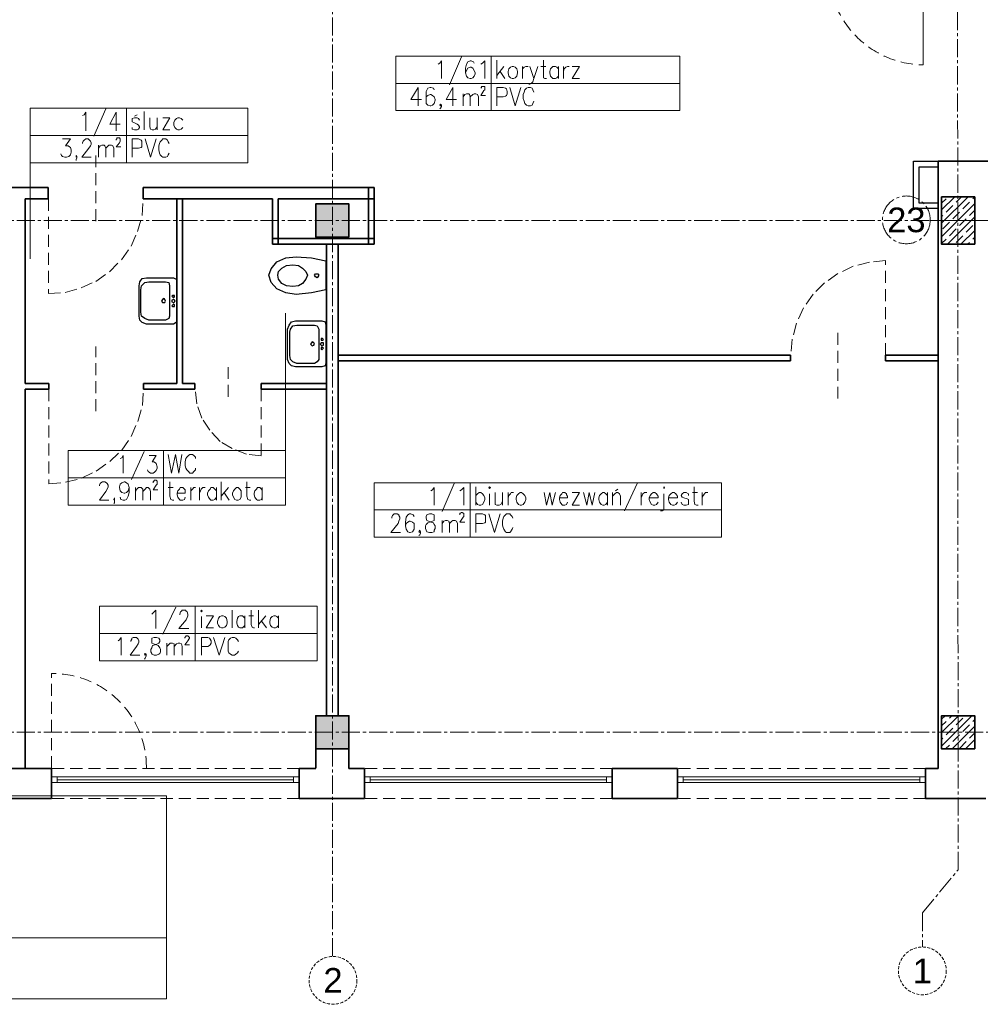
# Model space of a CAD drawing. Header units: millimetres. Extents: x -9409 to -3369, y 19372 to 27782.
# Tile 15 of 25: x -7222 to -6209, y 21105 to 22144. Entities that reach past the tile are written whole.
import ezdxf
from ezdxf.enums import TextEntityAlignment as Align

# ---------------------------------------------------------------- set-up
doc = ezdxf.new("R2010")
doc.units = ezdxf.units.MM
for name, pattern in [('ACAD_ISO02W100', [15, 12, -3]), ('CACHE2', [4.7625, 3.175, -1.5875]), ('CENTER2', [28.575, 19.05, -3.175, 3.175, -3.175]), ('DASHED', [19.05, 12.7, -6.35])]:
    doc.linetypes.add(name, pattern=pattern)
doc.layers.add('PDF _Geometria', color=7, linetype='Continuous')
for name, color, linetype, lineweight in [('SQ_ISTN.Ściany', 140, 'Continuous', 35), ('Sq_Okna', 170, 'Continuous', 9), ('SQ_Osie', 220, 'CENTER2', 9), ('SQ_PROJ.AranżacjaSanitarna', 7, 'Continuous', 25), ('SQ_ZAKRES_OPRACOWANIA', 7, 'ACAD_ISO02W100', 20)]:
    doc.layers.add(name, color=color, linetype=linetype, lineweight=lineweight)
doc.layers.add('SQ_Widok', color=7, linetype='DASHED', lineweight=15, true_color=0x474747)
doc.styles.get("Standard").update_dxf_attribs({"font": 'arial.ttf'})
pattern_1 = [(45, (41985.81, 20594.946), (-7.071068, 7.071068), []), (45, (41992.86, 20594.946), (-7.071068, 7.071068), [10, -5])]

# ---------------------------------------------------------------- blocks, each defined once
blk = doc.blocks.new('ist osie bud B')
at = {"layer": 'SQ_Osie'}
blk.add_lwpolyline([(21178.3, 18596.4), (22845.3, 18596.4)], dxfattribs=at)
at = {"layer": 'SQ_Osie', "linetype": 'ByBlock'}
blk.add_circle((22870.5, 18595.7), 25.2, dxfattribs=at)
at = {"layer": 'SQ_Osie'}
blk.add_text('23', height=26, rotation=180, dxfattribs=at).set_placement((22870.5, 18595.7), align=Align.MIDDLE_CENTER)
blk = doc.blocks.new('osie bud A')
at = {"layer": 'SQ_ISTN.Ściany', "lineweight": 5}
h = blk.add_hatch(dxfattribs=at)
h.set_pattern_fill('JIS_STN_1E', color=256, scale=10)
h.set_pattern_definition(pattern_1)
h.paths.add_polyline_path([(22796.8, 19153.9), (22831.8, 19153.9), (22831.8, 19118.9), (22796.8, 19118.9)])
h = blk.add_hatch(dxfattribs=at)
h.set_pattern_fill('JIS_STN_1E', color=256, scale=10)
h.set_pattern_definition([(45, (46210.293, 23121.439), (-7.071068, 7.071068), []), (45, (46217.343, 23121.439), (-7.071068, 7.071068), [10, -5])])
h.paths.add_polyline_path([(25436.8, 18313.9), (25471.8, 18313.9), (25471.8, 18278.9), (25436.8, 18278.9)])
h.paths.add_polyline_path([(25436.8, 18613.9), (25471.8, 18613.9), (25471.8, 18578.9), (25436.8, 18578.9)])
h.paths.add_polyline_path([(25436.8, 19153.9), (25471.8, 19153.9), (25471.8, 19118.9), (25436.8, 19118.9)])
h.paths.add_polyline_path([(24776.8, 19153.9), (24811.8, 19153.9), (24811.8, 19118.9), (24776.8, 19118.9)])
h.paths.add_polyline_path([(24116.8, 19153.9), (24151.8, 19153.9), (24151.8, 19118.9), (24116.8, 19118.9)])
h.paths.add_polyline_path([(23456.8, 19153.9), (23491.8, 19153.9), (23491.8, 19118.9), (23456.8, 19118.9)])
h.paths.add_polyline_path([(23456.8, 18613.9), (23491.8, 18613.9), (23491.8, 18578.9), (23456.8, 18578.9)])
h.paths.add_polyline_path([(23456.8, 18313.9), (23491.8, 18313.9), (23491.8, 18278.9), (23456.8, 18278.9)])
h.paths.add_polyline_path([(23456.8, 17776.9), (23491.8, 17776.9), (23491.8, 17741.9), (23456.8, 17741.9)])
h.paths.add_polyline_path([(24116.8, 17776.9), (24151.8, 17776.9), (24151.8, 17741.9), (24116.8, 17741.9)])
h.paths.add_polyline_path([(24776.8, 17776.9), (24811.8, 17776.9), (24811.8, 17741.9), (24776.8, 17741.9)])
h.paths.add_polyline_path([(25436.8, 17776.9), (25471.8, 17776.9), (25471.8, 17741.9), (25436.8, 17741.9)])
h.paths.add_polyline_path([(24776.8, 18313.9), (24811.8, 18313.9), (24811.8, 18278.9), (24776.8, 18278.9)])
h.paths.add_polyline_path([(24776.8, 18613.9), (24811.8, 18613.9), (24811.8, 18578.9), (24776.8, 18578.9)])
h.paths.add_polyline_path([(24116.8, 18613.9), (24151.8, 18613.9), (24151.8, 18578.9), (24116.8, 18578.9)])
h.paths.add_polyline_path([(23156.8, 18313.9), (23191.8, 18313.9), (23191.8, 18278.9), (23156.8, 18278.9)])
h.paths.add_polyline_path([(24116.8, 18313.9), (24151.8, 18313.9), (24151.8, 18278.9), (24116.8, 18278.9)])
h = blk.add_hatch(dxfattribs=at)
h.set_pattern_fill('JIS_STN_1E', color=256, scale=10)
h.set_pattern_definition(pattern_1)
h.paths.add_polyline_path([(22796.8, 18321.4), (22831.8, 18321.4), (22831.8, 18271.4), (22796.8, 18271.4)])
h.paths.add_polyline_path([(22796.8, 18621.4), (22831.8, 18621.4), (22831.8, 18571.4), (22796.8, 18571.4)])
h.paths.add_polyline_path([(22796.8, 17776.9), (22831.8, 17776.9), (22831.8, 17741.9), (22796.8, 17741.9)])
h.paths.add_polyline_path([(22796.8, 17953.9), (22831.8, 17953.9), (22831.8, 17918.9), (22796.8, 17918.9)])
h.paths.add_polyline_path([(23156.8, 17776.9), (23191.8, 17776.9), (23191.8, 17741.9), (23156.8, 17741.9)])
at = {"layer": 'SQ_ISTN.Ściany'}
for points in [[(22796.8, 19153.9), (22831.8, 19153.9), (22831.8, 19118.9), (22796.8, 19118.9)], [(23456.8, 19153.9), (23491.8, 19153.9), (23491.8, 19118.9), (23456.8, 19118.9)], [(22796.8, 18621.4), (22831.8, 18621.4), (22831.8, 18571.4), (22796.8, 18571.4)], [(23456.8, 18613.9), (23491.8, 18613.9), (23491.8, 18578.9), (23456.8, 18578.9)]]:
    blk.add_lwpolyline(points, close=True, dxfattribs=at)
at = {"layer": 'SQ_Osie'}
for p, q in [((23474.3, 19372.6), (23474.3, 17597.3)), ((22852.1, 19327), (22852.1, 19362.9)), ((22852.1, 19327), (22814.4, 19281.4)), ((22814.4, 19281.4), (22815.5, 17546.8)), ((22587.9, 19136.4), (25598.2, 19136.4)), ((22587.9, 18596.4), (25598.2, 18596.4))]:
    blk.add_line(p, q, dxfattribs=at)
at = {"layer": 'SQ_Osie', "linetype": 'ByBlock'}
for centre in [(23473.6, 19398.1), (22852.1, 19388.1)]:
    blk.add_circle(centre, 25.2, dxfattribs=at)
at = {"layer": 'SQ_Osie'}
for s, p in [('2', (23473.6, 19398.1)), ('1', (22852.1, 19388.1))]:
    blk.add_text(s, height=26, rotation=180, dxfattribs=at).set_placement(p, align=Align.MIDDLE_CENTER)

msp = doc.modelspace()

# ---------------------------------------------------------------- linework, layer by layer
at = {"layer": 'PDF _Geometria', "lineweight": 13}
msp.add_line((-6941.6, 21689.5), (-6941.6, 21834.5), dxfattribs=at)
for points in [[(-6825.4, 22048.3), (-6724.7, 22048.3), (-6724.7, 22105.8), (-6525.9, 22105.8), (-6525.9, 22048.3), (-6724.7, 22048.3), (-6724.7, 22105.8), (-6825.4, 22105.8), (-6825.4, 22048.3), (-6825.4, 22077), (-6724.7, 22077), (-6525.9, 22077)], [(-6780.6, 22097.4), (-6778.9, 22098.2), (-6777.2, 22100.7), (-6777.2, 22082.1)], [(-6756, 22105), (-6768.7, 22075.4)], [(-6742.5, 22098.2), (-6743.3, 22099.9), (-6745.9, 22100.7), (-6746.7, 22100.7), (-6749.2, 22099.9), (-6750.9, 22097.4), (-6751.8, 22093.1), (-6751.8, 22088), (-6750.9, 22084.7), (-6749.2, 22083), (-6746.7, 22082.1), (-6745.9, 22082.1), (-6744.2, 22083), (-6742.5, 22084.7), (-6741.6, 22087.2), (-6741.6, 22088), (-6742.5, 22090.6), (-6744.2, 22093.1), (-6745.9, 22094), (-6746.7, 22094), (-6749.2, 22093.1), (-6750.9, 22090.6), (-6751.8, 22088)], [(-6735.7, 22097.4), (-6734, 22098.2), (-6731.5, 22100.7), (-6731.5, 22082.1)], [(-6718.8, 22101.6), (-6718.8, 22082.1)], [(-6669.7, 22101.6), (-6669.7, 22083), (-6668, 22082.1), (-6666.3, 22082.1)], [(-6711.2, 22094.8), (-6718.8, 22085.5)], [(-6715.4, 22089.7), (-6710.3, 22082.1)], [(-6691.7, 22094.8), (-6691.7, 22082.1)], [(-6691.7, 22089.7), (-6691.7, 22092.3), (-6690, 22094), (-6688.3, 22094.8), (-6685.8, 22094.8)], [(-6684.1, 22094.8), (-6679.9, 22082.1), (-6675.6, 22094.8)], [(-6672.3, 22094.8), (-6667.2, 22094.8)], [(-6653.6, 22092.3), (-6655.3, 22094), (-6657, 22094.8), (-6659.6, 22094.8), (-6660.4, 22094), (-6662.1, 22092.3), (-6662.9, 22089.7), (-6662.9, 22088), (-6662.1, 22084.7), (-6660.4, 22083), (-6659.6, 22082.1), (-6657, 22082.1), (-6655.3, 22083), (-6653.6, 22084.7)], [(-6653.6, 22094.8), (-6653.6, 22082.1)], [(-6648.6, 22094.8), (-6648.6, 22082.1)], [(-6648.6, 22089.7), (-6647.7, 22092.3), (-6646, 22094), (-6644.3, 22094.8), (-6642.6, 22094.8)], [(-6631.6, 22082.1), (-6639.2, 22082.1), (-6631.6, 22094.8), (-6639.2, 22094.8)], [(-6679.9, 22082.1), (-6680.7, 22078.7), (-6682.4, 22077), (-6684.1, 22076.2), (-6684.9, 22076.2)], [(-6801.7, 22053.4), (-6801.7, 22072.8), (-6809.3, 22060.1), (-6798.3, 22060.1)], [(-6784.8, 22070.3), (-6785.6, 22072), (-6788.2, 22072.8), (-6789, 22072.8), (-6791.5, 22072), (-6793.2, 22068.6), (-6793.2, 22055.9), (-6791.5, 22054.2), (-6789, 22053.4), (-6788.2, 22053.4), (-6786.5, 22054.2), (-6784.8, 22055.9), (-6783.9, 22059.3), (-6783.9, 22060.1), (-6784.8, 22062.7), (-6786.5, 22064.3), (-6788.2, 22065.2), (-6789, 22065.2), (-6791.5, 22064.3), (-6793.2, 22062.7), (-6793.2, 22060.1)], [(-6765.3, 22053.4), (-6765.3, 22072.8), (-6772.1, 22060.1), (-6761.1, 22060.1)], [(-6735.7, 22072), (-6734.9, 22072.8), (-6734.9, 22073.7), (-6731.5, 22073.7), (-6731.5, 22070.3), (-6732.3, 22069.4), (-6735.7, 22064.3), (-6730.6, 22064.3)], [(-6718.8, 22053.4), (-6718.8, 22072.8), (-6712, 22072.8), (-6709.5, 22072), (-6708.6, 22071.1), (-6707.8, 22068.6), (-6707.8, 22066), (-6708.6, 22064.3), (-6709.5, 22063.5), (-6712, 22062.7), (-6718.8, 22062.7)], [(-6705.2, 22072.8), (-6699.3, 22053.4), (-6693.4, 22072.8)], [(-6679.9, 22067.7), (-6680.7, 22070.3), (-6681.6, 22072), (-6683.2, 22072.8), (-6685.8, 22072.8), (-6687.5, 22072), (-6689.2, 22070.3), (-6690, 22067.7), (-6690.9, 22065.2), (-6690.9, 22061), (-6690, 22058.4), (-6689.2, 22055.9), (-6687.5, 22054.2), (-6685.8, 22053.4), (-6683.2, 22053.4), (-6681.6, 22054.2), (-6680.7, 22055.9), (-6679.9, 22058.4)], [(-6754.3, 22066), (-6754.3, 22053.4)], [(-6754.3, 22062.7), (-6752.6, 22065.2), (-6750.9, 22066), (-6748.4, 22066), (-6747.6, 22065.2), (-6746.7, 22062.7), (-6746.7, 22053.4)], [(-6746.7, 22062.7), (-6744.2, 22065.2), (-6742.5, 22066), (-6740.8, 22066), (-6739.1, 22065.2), (-6738.2, 22062.7), (-6738.2, 22053.4)], [(-7210.7, 21891.8), (-7210.7, 22050.8), (-6981.4, 22050.8), (-7210.7, 22050.8), (-7210.7, 21993.3), (-6981.4, 21993.3), (-6981.4, 22050.8), (-7109.2, 22050.8), (-7109.2, 22022), (-7210.7, 22022)], [(-7155.7, 22043.2), (-7154, 22044), (-7152.3, 22046.6), (-7152.3, 22027.1)], [(-7131.1, 22050), (-7143.8, 22021.2)], [(-7120.2, 22027.1), (-7120.2, 22046.6), (-7126.9, 22033.9), (-7115.9, 22033.9)], [(-6981.4, 22050.8), (-6981.4, 21993.3), (-7109.2, 21993.3), (-7109.2, 22022), (-6981.4, 22022)], [(-7090.5, 22047.4), (-7090.5, 22028)], [(-6777.2, 22054.2), (-6778, 22053.4), (-6778.9, 22054.2), (-6778, 22055), (-6777.2, 22054.2), (-6777.2, 22052.5), (-6778, 22050.8), (-6778.9, 22050)], [(-7095.6, 22038.1), (-7096.5, 22039.8), (-7098.1, 22040.6), (-7100.7, 22040.6), (-7103.2, 22039.8), (-7103.2, 22036.4), (-7101.5, 22035.6), (-7098.1, 22033.9), (-7096.5, 22033), (-7095.6, 22031.3), (-7095.6, 22030.5), (-7096.5, 22028.8), (-7098.1, 22028), (-7100.7, 22028), (-7103.2, 22028.8), (-7103.2, 22030.5)], [(-7100.7, 22042.3), (-7098.1, 22044)], [(-7084.6, 22040.6), (-7084.6, 22031.3), (-7083.8, 22028.8), (-7082.1, 22028), (-7080.4, 22028), (-7078.7, 22028.8), (-7077, 22031.3)], [(-7077, 22040.6), (-7077, 22028)], [(-7063.5, 22028), (-7071.1, 22028), (-7063.5, 22040.6), (-7071.1, 22040.6)], [(-7049.9, 22038.1), (-7051.6, 22039.8), (-7053.3, 22040.6), (-7055, 22040.6), (-7056.7, 22039.8), (-7058.4, 22038.1), (-7059.2, 22035.6), (-7059.2, 22033), (-7058.4, 22030.5), (-7056.7, 22028.8), (-7055, 22028), (-7053.3, 22028), (-7051.6, 22028.8), (-7049.9, 22030.5)], [(-7176.8, 22018.6), (-7168.4, 22018.6), (-7173.5, 22011), (-7170.9, 22011), (-7169.2, 22010.2), (-7168.4, 22009.3), (-7167.5, 22006.8), (-7167.5, 22004.3), (-7168.4, 22001.7), (-7170.1, 22000), (-7172.6, 21999.2), (-7174.3, 21999.2), (-7176.8, 22000), (-7177.7, 22000.9), (-7178.5, 22002.6)], [(-7155.7, 22013.6), (-7155.7, 22014.4), (-7154.8, 22016.1), (-7154, 22017), (-7152.3, 22018.6), (-7149.8, 22018.6), (-7148.1, 22017), (-7147.2, 22016.1), (-7146.4, 22014.4), (-7146.4, 22012.7), (-7147.2, 22011), (-7148.9, 22008.5), (-7156.5, 21999.2), (-7146.4, 21999.2)], [(-7120.2, 22017), (-7120.2, 22017.8), (-7119.3, 22018.6), (-7119.3, 22019.5), (-7116.8, 22019.5), (-7115.9, 22018.6), (-7115.9, 22016.1), (-7116.8, 22014.4), (-7120.2, 22010.2), (-7115.1, 22010.2)], [(-7103.2, 21999.2), (-7103.2, 22018.6), (-7096.5, 22018.6), (-7093.9, 22017), (-7093.1, 22016.1), (-7093.1, 22010.2), (-7093.9, 22009.3), (-7096.5, 22008.5), (-7103.2, 22008.5)], [(-7089.7, 22018.6), (-7083.8, 21999.2), (-7077.8, 22018.6)], [(-7064.3, 22013.6), (-7065.2, 22015.3), (-7066, 22017), (-7067.7, 22018.6), (-7071.1, 22018.6), (-7071.9, 22017), (-7073.6, 22015.3), (-7074.5, 22013.6), (-7075.3, 22011), (-7075.3, 22006.8), (-7074.5, 22003.4), (-7073.6, 22001.7), (-7071.9, 22000), (-7071.1, 21999.2), (-7067.7, 21999.2), (-7066, 22000), (-7065.2, 22001.7), (-7064.3, 22003.4)], [(-7138.8, 22011.9), (-7138.8, 21999.2)], [(-7138.8, 22008.5), (-7137.1, 22011), (-7135.4, 22011.9), (-7132.8, 22011.9), (-7132, 22011), (-7131.1, 22008.5), (-7131.1, 21999.2)], [(-7131.1, 22008.5), (-7128.6, 22011), (-7127.8, 22011.9), (-7125.2, 22011.9), (-7123.5, 22011), (-7122.7, 22008.5), (-7122.7, 21999.2)], [(-7161.6, 22000), (-7162.5, 21999.2), (-7162.5, 22000.9), (-7161.6, 22000), (-7161.6, 21998.3), (-7162.5, 21996.7), (-7162.5, 21995.8)], [(-7170.9, 21632), (-7070.2, 21632), (-7070.2, 21689.5), (-7070.2, 21660.7), (-7170.9, 21660.7), (-7170.9, 21632), (-7170.9, 21689.5), (-7070.2, 21689.5), (-6941.6, 21689.5), (-6941.6, 21632), (-7070.2, 21632), (-7070.2, 21660.7), (-6941.6, 21660.7)], [(-7115.9, 21681.1), (-7114.2, 21681.9), (-7112.6, 21684.4), (-7112.6, 21665.8)], [(-7090.6, 21688.7), (-7104.1, 21659.1)], [(-7085.5, 21684.4), (-7077.9, 21684.4), (-7082.1, 21677.7), (-7080.4, 21677.7), (-7078.7, 21676.8), (-7077.9, 21676), (-7077, 21672.6), (-7077, 21670.9), (-7077.9, 21668.4), (-7079.6, 21666.7), (-7081.2, 21665.8), (-7083.8, 21665.8), (-7085.5, 21666.7), (-7086.3, 21667.5), (-7087.2, 21669.2)], [(-7065.2, 21685.3), (-7061.8, 21665.8), (-7057.6, 21685.3), (-7054.2, 21665.8), (-7050.8, 21685.3)], [(-7036.4, 21681.1), (-7036.4, 21682.7), (-7038.1, 21684.4), (-7039.8, 21685.3), (-7042.3, 21685.3), (-7044, 21684.4), (-7045.7, 21682.7), (-7046.6, 21681.1), (-7047.4, 21677.7), (-7047.4, 21673.4), (-7046.6, 21670.9), (-7045.7, 21669.2), (-7044, 21667.5), (-7042.3, 21665.8), (-7039.8, 21665.8), (-7038.1, 21667.5), (-7036.4, 21669.2), (-7036.4, 21670.9)], [(-7137.9, 21652.3), (-7137.9, 21653.1), (-7137.1, 21654.8), (-7136.3, 21655.7), (-7134.6, 21656.5), (-7132, 21656.5), (-7130.3, 21655.7), (-7129.5, 21654.8), (-7128.6, 21653.1), (-7128.6, 21651.4), (-7129.5, 21648.9), (-7131.2, 21646.4), (-7137.9, 21637.1), (-7127.8, 21637.1)], [(-7106.6, 21650.6), (-7107.5, 21647.2), (-7109.2, 21645.5), (-7110.9, 21644.7), (-7111.7, 21644.7), (-7114.2, 21645.5), (-7115.9, 21647.2), (-7116.8, 21650.6), (-7116.8, 21651.4), (-7115.9, 21654), (-7114.2, 21655.7), (-7111.7, 21656.5), (-7110.9, 21656.5), (-7109.2, 21655.7), (-7107.5, 21654), (-7106.6, 21650.6), (-7106.6, 21645.5), (-7107.5, 21641.3), (-7109.2, 21637.9), (-7110.9, 21637.1), (-7112.6, 21637.1), (-7115.1, 21637.9), (-7115.9, 21640.4)], [(-7081.2, 21655.7), (-7081.2, 21656.5), (-7080.4, 21657.4), (-7079.6, 21658.2), (-7077.9, 21658.2), (-7077, 21657.4), (-7077, 21654), (-7077.9, 21653.1), (-7081.2, 21648.1), (-7076.2, 21648.1)], [(-7063.5, 21656.5), (-7063.5, 21641.3), (-7062.6, 21637.9), (-7060.9, 21637.1), (-7059.3, 21637.1)], [(-7009.3, 21656.5), (-7009.3, 21637.1)], [(-6982.2, 21656.5), (-6982.2, 21641.3), (-6981.4, 21637.9), (-6979.7, 21637.1), (-6978, 21637.1)], [(-6848.2, 21598.1), (-6746.7, 21598.1), (-6481.9, 21598.1), (-6481.9, 21655.7), (-6746.7, 21655.7), (-6746.7, 21626.9), (-6481.9, 21626.9)], [(-6763.6, 21654.8), (-6776.3, 21625.2)], [(-6740.8, 21651.4), (-6740.8, 21632)], [(-6570.7, 21654.8), (-6584.2, 21626)], [(-6510.6, 21651.4), (-6510.6, 21636.2), (-6509.8, 21632.8), (-6508.1, 21632), (-6506.4, 21632)], [(-7099.9, 21650.6), (-7099.9, 21637.1)], [(-7099.9, 21646.4), (-7098.2, 21648.9), (-7096.5, 21650.6), (-7093.9, 21650.6), (-7092.2, 21648.9), (-7092.2, 21637.1)], [(-7092.2, 21646.4), (-7089.7, 21648.9), (-7088, 21650.6), (-7086.3, 21650.6), (-7084.6, 21648.9), (-7083.8, 21646.4), (-7083.8, 21637.1)], [(-7065.2, 21650.6), (-7060.1, 21650.6)], [(-7055.9, 21644.7), (-7047.4, 21644.7), (-7047.4, 21648.1), (-7048.2, 21648.9), (-7049.9, 21650.6), (-7052.5, 21650.6), (-7053.3, 21648.9), (-7055, 21647.2), (-7055.9, 21644.7), (-7055.9, 21643), (-7055, 21640.4), (-7053.3, 21637.9), (-7052.5, 21637.1), (-7049.9, 21637.1), (-7048.2, 21637.9), (-7047.4, 21640.4)], [(-7041.5, 21650.6), (-7041.5, 21637.1)], [(-7041.5, 21644.7), (-7041.5, 21647.2), (-7039.8, 21648.9), (-7038.1, 21650.6), (-7036.4, 21650.6)], [(-7032.2, 21650.6), (-7032.2, 21637.1)], [(-7032.2, 21644.7), (-7031.3, 21647.2), (-7030.5, 21648.9), (-7028.8, 21650.6), (-7026.2, 21650.6)], [(-7014.4, 21647.2), (-7016.1, 21648.9), (-7017.8, 21650.6), (-7020.3, 21650.6), (-7021.2, 21648.9), (-7022.9, 21647.2), (-7023.7, 21644.7), (-7023.7, 21643), (-7022.9, 21640.4), (-7021.2, 21637.9), (-7020.3, 21637.1), (-7017.8, 21637.1), (-7016.1, 21637.9), (-7014.4, 21640.4)], [(-7014.4, 21650.6), (-7014.4, 21637.1)], [(-7001.7, 21650.6), (-7009.3, 21641.3)], [(-7005.9, 21644.7), (-7000.9, 21637.1)], [(-6983.9, 21650.6), (-6978.9, 21650.6)], [(-6966.2, 21647.2), (-6967, 21648.9), (-6968.7, 21650.6), (-6971.2, 21650.6), (-6972.1, 21648.9), (-6973.8, 21647.2), (-6974.6, 21644.7), (-6974.6, 21643), (-6973.8, 21640.4), (-6972.1, 21637.9), (-6971.2, 21637.1), (-6968.7, 21637.1), (-6967, 21637.9), (-6966.2, 21640.4)], [(-6966.2, 21650.6), (-6966.2, 21637.1)], [(-6788.2, 21647.2), (-6786.5, 21648), (-6784.8, 21650.6), (-6784.8, 21632)], [(-6757.7, 21647.2), (-6756, 21648), (-6753.5, 21650.6), (-6753.5, 21632)], [(-6740.8, 21642.1), (-6739.1, 21643.8), (-6737.4, 21645.5), (-6735.7, 21645.5), (-6734, 21643.8), (-6732.3, 21642.1), (-6731.5, 21639.6), (-6731.5, 21637.9), (-6732.3, 21635.3), (-6734, 21632.8), (-6735.7, 21632), (-6737.4, 21632), (-6739.1, 21632.8), (-6740.8, 21635.3)], [(-6726.4, 21643.8), (-6726.4, 21632)], [(-6720.5, 21645.5), (-6720.5, 21632.8), (-6718.8, 21632), (-6716.2, 21632), (-6714.5, 21632.8), (-6712.9, 21636.2)], [(-6712.9, 21645.5), (-6712.9, 21632)], [(-6706.9, 21645.5), (-6706.9, 21632)], [(-6706.9, 21639.6), (-6706.1, 21642.1), (-6704.4, 21643.8), (-6703.5, 21645.5), (-6701, 21645.5)], [(-6668.9, 21645.5), (-6666.3, 21632), (-6662.9, 21645.5), (-6660.4, 21632), (-6657, 21645.5)], [(-6652.8, 21639.6), (-6644.3, 21639.6), (-6644.3, 21641.3), (-6645.2, 21643), (-6645.2, 21643.8), (-6646.9, 21645.5), (-6649.4, 21645.5), (-6650.2, 21643.8), (-6651.9, 21642.1), (-6652.8, 21639.6), (-6652.8, 21637.9), (-6651.9, 21635.3), (-6650.2, 21632.8), (-6649.4, 21632), (-6646.9, 21632), (-6645.2, 21632.8), (-6644.3, 21635.3)], [(-6631.6, 21632), (-6639.2, 21632), (-6631.6, 21645.5), (-6639.2, 21645.5)], [(-6627.4, 21645.5), (-6624, 21632), (-6621.5, 21645.5), (-6618.1, 21632), (-6615.5, 21645.5)], [(-6602, 21642.1), (-6603.7, 21643.8), (-6605.4, 21645.5), (-6607.1, 21645.5), (-6608.8, 21643.8), (-6610.5, 21642.1), (-6611.3, 21639.6), (-6611.3, 21637.9), (-6610.5, 21635.3), (-6608.8, 21632.8), (-6607.1, 21632), (-6605.4, 21632), (-6603.7, 21632.8), (-6602, 21635.3)], [(-6602, 21645.5), (-6602, 21632)], [(-6596.9, 21645.5), (-6596.9, 21632)], [(-6596.9, 21641.3), (-6594.4, 21643.8), (-6592.7, 21645.5), (-6591, 21645.5), (-6589.3, 21643.8), (-6588.5, 21641.3), (-6588.5, 21632)], [(-6593.6, 21647.2), (-6591, 21648.9)], [(-6566.5, 21645.5), (-6566.5, 21632)], [(-6566.5, 21639.6), (-6565.6, 21642.1), (-6564.8, 21643.8), (-6563.1, 21645.5), (-6560.5, 21645.5)], [(-6558, 21639.6), (-6548.7, 21639.6), (-6548.7, 21641.3), (-6549.6, 21643), (-6550.4, 21643.8), (-6552.1, 21645.5), (-6553.8, 21645.5), (-6555.5, 21643.8), (-6557.2, 21642.1), (-6558, 21639.6), (-6558, 21637.9), (-6557.2, 21635.3), (-6555.5, 21632.8), (-6553.8, 21632), (-6552.1, 21632), (-6550.4, 21632.8), (-6548.7, 21635.3)], [(-6542.8, 21643.8), (-6542.8, 21626.9), (-6544.5, 21626), (-6546.2, 21626)], [(-6537.7, 21639.6), (-6528.4, 21639.6), (-6528.4, 21641.3), (-6529.2, 21643), (-6530.1, 21643.8), (-6531.8, 21645.5), (-6533.5, 21645.5), (-6535.2, 21643.8), (-6536.9, 21642.1), (-6537.7, 21639.6), (-6537.7, 21637.9), (-6536.9, 21635.3), (-6535.2, 21632.8), (-6533.5, 21632), (-6531.8, 21632), (-6530.1, 21632.8), (-6528.4, 21635.3)], [(-6516.6, 21642.1), (-6516.6, 21643.8), (-6519.1, 21645.5), (-6521.6, 21645.5), (-6523.3, 21643.8), (-6524.2, 21642.1), (-6523.3, 21640.4), (-6521.6, 21639.6), (-6518.2, 21638.7), (-6516.6, 21637.9), (-6516.6, 21632.8), (-6519.1, 21632), (-6521.6, 21632), (-6523.3, 21632.8), (-6524.2, 21635.3)], [(-6512.3, 21645.5), (-6507.2, 21645.5)], [(-6502.2, 21645.5), (-6502.2, 21632)], [(-6502.2, 21639.6), (-6501.3, 21642.1), (-6499.6, 21643.8), (-6498.8, 21645.5), (-6496.2, 21645.5)], [(-7121.9, 21637.9), (-7121.9, 21637.1), (-7122.7, 21637.9), (-7121.9, 21639.6), (-7121.9, 21634.5), (-7122.7, 21633.7)], [(-6829.6, 21618.4), (-6829.6, 21619.3), (-6828.8, 21621), (-6827.9, 21621.8), (-6827.1, 21622.7), (-6823.7, 21622.7), (-6822, 21621.8), (-6822, 21621), (-6821.2, 21619.3), (-6821.2, 21617.6), (-6822, 21615), (-6822.9, 21612.5), (-6830.5, 21603.2), (-6820.3, 21603.2)], [(-6805.9, 21620.1), (-6806.8, 21621.8), (-6809.3, 21622.7), (-6811, 21622.7), (-6812.7, 21621.8), (-6814.4, 21619.3), (-6815.2, 21614.2), (-6815.2, 21610), (-6814.4, 21606.6), (-6812.7, 21604), (-6811, 21603.2), (-6810.2, 21603.2), (-6807.6, 21604), (-6805.9, 21606.6), (-6805.9, 21612.5), (-6807.6, 21614.2), (-6810.2, 21615), (-6811, 21615), (-6812.7, 21614.2), (-6814.4, 21612.5), (-6815.2, 21610)], [(-6757.7, 21621.8), (-6757.7, 21623.5), (-6756.9, 21623.5), (-6756, 21624.4), (-6755.2, 21624.4), (-6754.3, 21623.5), (-6753.5, 21623.5), (-6753.5, 21620.1), (-6754.3, 21619.3), (-6757.7, 21614.2), (-6752.6, 21614.2)], [(-6740.8, 21603.2), (-6740.8, 21622.7), (-6734, 21622.7), (-6731.5, 21621.8), (-6730.6, 21621), (-6730.6, 21614.2), (-6731.5, 21613.3), (-6734, 21612.5), (-6740.8, 21612.5)], [(-6727.2, 21622.7), (-6721.3, 21603.2), (-6715.4, 21622.7)], [(-6701.9, 21618.4), (-6702.7, 21620.1), (-6704.4, 21621.8), (-6705.2, 21622.7), (-6708.6, 21622.7), (-6709.5, 21621.8), (-6711.2, 21620.1), (-6712, 21618.4), (-6712.9, 21615), (-6712.9, 21610.8), (-6712, 21608.3), (-6711.2, 21606.6), (-6709.5, 21604), (-6708.6, 21603.2), (-6705.2, 21603.2), (-6704.4, 21604), (-6702.7, 21606.6), (-6701.9, 21608.3)], [(-6776.3, 21615.9), (-6776.3, 21603.2)], [(-6776.3, 21612.5), (-6774.6, 21615), (-6772.9, 21615.9), (-6771.2, 21615.9), (-6769.5, 21615), (-6768.7, 21612.5), (-6768.7, 21603.2)], [(-6768.7, 21612.5), (-6766.2, 21615), (-6765.3, 21615.9), (-6762.8, 21615.9), (-6761.1, 21615), (-6760.2, 21612.5), (-6760.2, 21603.2)], [(-6799.2, 21604), (-6800, 21603.2), (-6800.9, 21604), (-6800, 21605.7), (-6799.2, 21604), (-6799.2, 21602.3), (-6800, 21600.7), (-6800.9, 21599.8)], [(-7137.6, 21467.8), (-7036.9, 21467.8), (-7036.9, 21525.4), (-7036.9, 21496.6), (-7137.6, 21496.6), (-7137.6, 21467.8), (-7137.6, 21525.4), (-7036.9, 21525.4), (-6908.3, 21525.4), (-6908.3, 21467.8), (-7036.9, 21467.8), (-7036.9, 21496.6), (-6908.3, 21496.6)], [(-7082.6, 21516.9), (-7080.9, 21518.6), (-7078.4, 21521.1), (-7078.4, 21501.7)], [(-7057.2, 21524.5), (-7070.8, 21495.7)], [(-7053, 21516.1), (-7053, 21516.9), (-7052.2, 21519.4), (-7051.3, 21520.3), (-7050.5, 21521.1), (-7047.1, 21521.1), (-7046.2, 21520.3), (-7045.4, 21519.4), (-7044.5, 21516.9), (-7044.5, 21515.2), (-7045.4, 21513.5), (-7046.2, 21511), (-7053.9, 21501.7), (-7043.7, 21501.7)], [(-6998, 21521.1), (-6998, 21502.5)], [(-6977.7, 21521.1), (-6977.7, 21505.9), (-6976.9, 21503.4), (-6975.2, 21502.5), (-6974.3, 21502.5)], [(-6970.1, 21521.1), (-6970.1, 21502.5)], [(-7030.2, 21514.4), (-7030.2, 21502.5)], [(-7017.5, 21502.5), (-7025.1, 21502.5), (-7017.5, 21515.2), (-7025.1, 21515.2)], [(-6984.5, 21512.7), (-6986.2, 21514.4), (-6987, 21515.2), (-6989.6, 21515.2), (-6991.2, 21514.4), (-6992.1, 21512.7), (-6992.9, 21509.3), (-6992.9, 21507.6), (-6992.1, 21505.1), (-6991.2, 21503.4), (-6989.6, 21502.5), (-6987, 21502.5), (-6986.2, 21503.4), (-6984.5, 21505.1)], [(-6984.5, 21515.2), (-6984.5, 21502.5)], [(-6980.2, 21515.2), (-6975.2, 21515.2)], [(-6962.5, 21515.2), (-6970.1, 21505.9)], [(-6966.7, 21509.3), (-6961.6, 21502.5)], [(-6948.9, 21512.7), (-6950.6, 21514.4), (-6952.3, 21515.2), (-6954, 21515.2), (-6955.7, 21514.4), (-6957.4, 21512.7), (-6958.2, 21509.3), (-6958.2, 21507.6), (-6957.4, 21505.1), (-6955.7, 21503.4), (-6954, 21502.5), (-6952.3, 21502.5), (-6950.6, 21503.4), (-6948.9, 21505.1)], [(-6948.9, 21515.2), (-6948.9, 21502.5)], [(-7118.2, 21489), (-7116.5, 21489.8), (-7114.8, 21492.4), (-7114.8, 21473.7)], [(-7104.6, 21488.1), (-7104.6, 21489), (-7103.8, 21490.7), (-7103.8, 21491.5), (-7102.1, 21492.4), (-7098.7, 21492.4), (-7097.9, 21491.5), (-7097, 21490.7), (-7096.2, 21489), (-7096.2, 21487.3), (-7097, 21485.6), (-7098.7, 21483), (-7105.5, 21473.7), (-7095.3, 21473.7)], [(-7066.6, 21486.4), (-7066.6, 21473.7)], [(-7066.6, 21483), (-7064, 21485.6), (-7063.2, 21486.4), (-7060.6, 21486.4), (-7058.9, 21485.6), (-7058.9, 21473.7)], [(-7058.9, 21483), (-7056.4, 21485.6), (-7054.7, 21486.4), (-7053, 21486.4), (-7051.3, 21485.6), (-7050.5, 21483), (-7050.5, 21473.7)], [(-7047.9, 21491.5), (-7047.9, 21492.4), (-7047.1, 21493.2), (-7046.2, 21494.1), (-7044.5, 21494.1), (-7043.7, 21493.2), (-7042.9, 21492.4), (-7042.9, 21491.5), (-7043.7, 21490.7), (-7044.5, 21489), (-7047.9, 21484.7), (-7042.9, 21484.7)], [(-7030.2, 21473.7), (-7030.2, 21492.4), (-7023.4, 21492.4), (-7021.7, 21491.5), (-7020.9, 21490.7), (-7020, 21489), (-7020, 21486.4), (-7020.9, 21484.7), (-7021.7, 21483.9), (-7023.4, 21483), (-7030.2, 21483)], [(-7017.5, 21492.4), (-7011.6, 21473.7), (-7005.6, 21492.4)], [(-6991.2, 21488.1), (-6992.1, 21489.8), (-6993.8, 21491.5), (-6995.5, 21492.4), (-6998, 21492.4), (-6999.7, 21491.5), (-7001.4, 21489.8), (-7002.2, 21488.1), (-7002.2, 21478), (-7001.4, 21476.3), (-6999.7, 21474.6), (-6998, 21473.7), (-6995.5, 21473.7), (-6993.8, 21474.6), (-6992.1, 21476.3), (-6991.2, 21478)], [(-7088.6, 21474.6), (-7089.4, 21473.7), (-7090.2, 21474.6), (-7089.4, 21475.4), (-7088.6, 21474.6), (-7088.6, 21472.9), (-7089.4, 21470.4), (-7090.2, 21469.5)]]:
    msp.add_lwpolyline(points, dxfattribs=at)
for points in [[(-6702.7, 22094.8), (-6704.4, 22094), (-6706.1, 22092.3), (-6706.9, 22089.7), (-6706.9, 22088), (-6706.1, 22084.7), (-6704.4, 22083), (-6702.7, 22082.1), (-6701, 22082.1), (-6699.3, 22083), (-6697.6, 22084.7), (-6696.8, 22088), (-6696.8, 22089.7), (-6697.6, 22092.3), (-6699.3, 22094), (-6701, 22094.8)], [(-6746.7, 21655.7), (-6746.7, 21598.1), (-6746.7, 21626.9), (-6848.2, 21626.9), (-6848.2, 21598.1), (-6848.2, 21655.7)], [(-6727.2, 21650.6), (-6726.4, 21649.7), (-6725.5, 21650.6), (-6726.4, 21651.4)], [(-6542.8, 21650.6), (-6542.8, 21649.7), (-6541.9, 21650.6), (-6542.8, 21651.4)], [(-6993.2, 21650.6), (-6994.9, 21648.9), (-6996.6, 21647.2), (-6997.5, 21644.7), (-6997.5, 21643), (-6996.6, 21640.4), (-6994.9, 21637.9), (-6993.2, 21637.1), (-6991.6, 21637.1), (-6989.9, 21637.9), (-6988.2, 21640.4), (-6988.2, 21647.2), (-6989.9, 21648.9), (-6991.6, 21650.6)], [(-6694.2, 21645.5), (-6695.9, 21643.8), (-6697.6, 21642.1), (-6698.5, 21639.6), (-6698.5, 21637.9), (-6697.6, 21635.3), (-6695.9, 21632.8), (-6694.2, 21632), (-6692.6, 21632), (-6690.8, 21632.8), (-6689.2, 21635.3), (-6688.3, 21637.9), (-6688.3, 21639.6), (-6689.2, 21642.1), (-6690.8, 21643.8), (-6692.6, 21645.5)], [(-6789.9, 21622.7), (-6792.4, 21621.8), (-6793.2, 21620.1), (-6793.2, 21618.4), (-6792.4, 21615.9), (-6790.7, 21615), (-6788.2, 21614.2), (-6785.6, 21613.3), (-6784.8, 21611.7), (-6783.9, 21610), (-6783.9, 21607.4), (-6784.8, 21605.7), (-6784.8, 21604), (-6787.3, 21603.2), (-6789.9, 21603.2), (-6792.4, 21604), (-6793.2, 21605.7), (-6794.1, 21607.4), (-6794.1, 21610), (-6793.2, 21611.7), (-6791.5, 21613.3), (-6789.9, 21614.2), (-6786.5, 21615), (-6784.8, 21615.9), (-6784.8, 21621.8), (-6787.3, 21622.7)], [(-7031, 21520.3), (-7030.2, 21519.4), (-7029.3, 21520.3), (-7030.2, 21521.1)], [(-7009, 21515.2), (-7010.7, 21514.4), (-7012.4, 21512.7), (-7013.2, 21509.3), (-7013.2, 21507.6), (-7012.4, 21505.1), (-7010.7, 21503.4), (-7009, 21502.5), (-7007.3, 21502.5), (-7005.6, 21503.4), (-7003.9, 21505.1), (-7003.1, 21507.6), (-7003.1, 21509.3), (-7003.9, 21512.7), (-7005.6, 21514.4), (-7007.3, 21515.2)], [(-7080.1, 21492.4), (-7082.6, 21491.5), (-7082.6, 21486.4), (-7080.9, 21485.6), (-7077.6, 21484.7), (-7075.9, 21483.9), (-7074.2, 21481.4), (-7073.3, 21479.7), (-7073.3, 21477.1), (-7074.2, 21475.4), (-7075, 21474.6), (-7077.6, 21473.7), (-7080.1, 21473.7), (-7082.6, 21474.6), (-7082.6, 21475.4), (-7083.5, 21477.1), (-7083.5, 21479.7), (-7082.6, 21481.4), (-7081.8, 21483.9), (-7079.2, 21484.7), (-7076.7, 21485.6), (-7075, 21486.4), (-7074.2, 21488.1), (-7074.2, 21489.8), (-7075, 21491.5), (-7077.6, 21492.4)]]:
    msp.add_lwpolyline(points, close=True, dxfattribs=at)
at = {"layer": 'PDF _Geometria', "color": 251, "lineweight": 13, "true_color": 0x636466}
msp.add_lwpolyline([(-7367.6, 21325.3), (-7367.6, 21111.2), (-7067.2, 21111.2), (-7067.2, 21325.3)], close=True, dxfattribs=at)
msp.add_lwpolyline([(-7067.2, 21175.5), (-7367.6, 21175.5)], dxfattribs=at)
at = {"layer": 'SQ_ISTN.Ściany'}
for p, q in [((-6253.2, 21994.8), (-6253.2, 21354.3)), ((-6253.2, 21994.8), (-6167.7, 21994.8)), ((-7191.7, 21967.3), (-7242.7, 21967.3)), ((-7191.7, 21955.3), (-7191.7, 21967.3)), ((-6848.2, 21967.3), (-7091.7, 21967.3)), ((-7091.7, 21955.3), (-7091.7, 21967.3)), ((-6854.2, 21907.3), (-6854.2, 21967.3)), ((-6848.2, 21907.3), (-6848.2, 21967.3)), ((-7191.7, 21955.3), (-7216.2, 21955.3)), ((-7216.2, 21955.3), (-7216.2, 21760.3)), ((-6955.2, 21955.3), (-7091.7, 21955.3)), ((-7056.2, 21955.3), (-7056.2, 21760.3)), ((-7050.2, 21955.3), (-7050.2, 21760.3)), ((-6955.2, 21907.3), (-6955.2, 21955.3)), ((-6848.2, 21955.3), (-6949.2, 21955.3)), ((-6949.2, 21907.3), (-6949.2, 21955.3)), ((-6848.2, 21913.3), (-6955.2, 21913.3)), ((-6848.2, 21907.3), (-6955.2, 21907.3)), ((-6898.2, 21907.3), (-6898.2, 21409.8)), ((-6886.2, 21907.3), (-6886.2, 21409.8)), ((-6848.2, 21907.3), (-6886.2, 21907.3)), ((-6409, 21790.3), (-6886.2, 21790.3)), ((-6409, 21790.3), (-6409, 21784.3)), ((-6253.2, 21790.3), (-6309, 21790.3)), ((-6309, 21790.3), (-6309, 21784.3)), ((-6409, 21784.3), (-6886.2, 21784.3)), ((-6253.2, 21784.3), (-6309, 21784.3)), ((-7191.3, 21760.3), (-7216.2, 21760.3)), ((-7191.3, 21754.3), (-7191.3, 21760.3)), ((-7056.2, 21760.3), (-7091.3, 21760.3)), ((-7091.3, 21754.3), (-7091.3, 21760.3)), ((-7037.3, 21760.3), (-7050.2, 21760.3)), ((-7037.3, 21754.3), (-7037.3, 21760.3)), ((-6898.2, 21760.3), (-6967.3, 21760.3)), ((-6967.3, 21754.3), (-6967.3, 21760.3)), ((-7216.2, 21754.3), (-7216.2, 21354.3)), ((-7191.3, 21754.3), (-7216.2, 21754.3)), ((-7037.3, 21754.3), (-7091.3, 21754.3)), ((-6898.2, 21754.3), (-6967.3, 21754.3)), ((-6909.7, 21374.8), (-6909.7, 21354.4)), ((-6874.7, 21374.8), (-6874.7, 21354.3)), ((-7188.2, 21354.3), (-7257.2, 21354.3)), ((-7188.2, 21322.3), (-7188.2, 21354.3)), ((-6927.2, 21322.3), (-6927.2, 21354.3)), ((-6909.7, 21354.3), (-6927.2, 21354.3)), ((-6858.2, 21354.3), (-6874.7, 21354.3)), ((-6858.2, 21322.3), (-6858.2, 21354.3)), ((-6528.2, 21354.3), (-6597.2, 21354.3)), ((-6597.2, 21322.3), (-6597.2, 21354.3)), ((-6528.2, 21322.3), (-6528.2, 21354.3)), ((-6253.2, 21354.3), (-6266.7, 21354.3)), ((-6266.7, 21322.3), (-6266.7, 21354.3)), ((-7188.2, 21322.3), (-7257.2, 21322.3)), ((-6858.2, 21322.3), (-6927.2, 21322.3)), ((-6528.2, 21322.3), (-6597.2, 21322.3)), ((-6203.2, 21322.3), (-6266.7, 21322.3))]:
    msp.add_line(p, q, dxfattribs=at)
at = {"layer": 'Sq_Okna'}
for p, q in [((-7182.2, 21345.3), (-6933.2, 21345.3)), ((-7182.2, 21342.3), (-6933.2, 21342.3)), ((-7182.2, 21339.3), (-6933.2, 21339.3)), ((-6852.2, 21345.3), (-6603.2, 21345.3)), ((-6852.2, 21342.3), (-6603.2, 21342.3)), ((-6852.2, 21339.3), (-6603.2, 21339.3)), ((-6528.2, 21339.3), (-6272.7, 21339.3)), ((-6522.2, 21345.3), (-6272.7, 21345.3)), ((-6522.2, 21342.3), (-6272.7, 21342.3))]:
    msp.add_line(p, q, dxfattribs=at)
for points in [[(-7182.2, 21339.3), (-7182.2, 21345.3), (-7188.2, 21345.3), (-7188.2, 21339.3)], [(-6927.2, 21339.3), (-6927.2, 21345.3), (-6933.2, 21345.3), (-6933.2, 21339.3)], [(-6852.2, 21339.3), (-6852.2, 21345.3), (-6858.2, 21345.3), (-6858.2, 21339.3)], [(-6597.2, 21339.3), (-6597.2, 21345.3), (-6603.2, 21345.3), (-6603.2, 21339.3)], [(-6522.2, 21339.3), (-6522.2, 21345.3), (-6528.2, 21345.3), (-6528.2, 21339.3)], [(-6266.7, 21339.3), (-6266.7, 21345.3), (-6272.7, 21345.3), (-6272.7, 21339.3)]]:
    msp.add_lwpolyline(points, close=True, dxfattribs=at)
at = {"layer": 'SQ_Osie'}
msp.add_line((-6892.2, 21156.1), (-6892.2, 21907.3), dxfattribs=at)
at = {"layer": 'SQ_PROJ.AranżacjaSanitarna'}
for points in [[(-6253.2, 21944.9), (-6279.4, 21944.9), (-6279.4, 21994.8), (-6253.2, 21994.8)], [(-6253.2, 21950.8), (-6273.5, 21950.8), (-6273.5, 21988.9), (-6253.2, 21988.9)]]:
    msp.add_lwpolyline(points, dxfattribs=at)
for points in [[(-6941.3, 21855.9), (-6950.6, 21860.1), (-6956.6, 21866.9), (-6959.1, 21874.5), (-6956.6, 21881.3), (-6950.6, 21888.9), (-6941.3, 21893.1), (-6930.3, 21894), (-6914.3, 21893.1), (-6899, 21889.7), (-6899, 21859.3), (-6914.3, 21855.9), (-6930.3, 21854.2)], [(-6920.2, 21870.3), (-6923.6, 21866), (-6927.8, 21863.5), (-6933.7, 21862.7), (-6940.5, 21863.5), (-6945.6, 21866), (-6948.9, 21870.3), (-6949.8, 21874.5), (-6948.9, 21878.7), (-6945.6, 21882.1), (-6940.5, 21884.7), (-6933.7, 21885.5), (-6927.8, 21884.7), (-6923.6, 21882.1), (-6920.2, 21878.7), (-6918.5, 21874.5)], [(-7088.3, 21822.9), (-7092.6, 21824.6), (-7095.1, 21827.1), (-7096, 21831.3), (-7096, 21863.5), (-7095.1, 21867.7), (-7092.6, 21871.1), (-7088.3, 21872), (-7059.6, 21872), (-7057, 21870.3), (-7056.2, 21867.7), (-7056.2, 21827.1), (-7057, 21824.6), (-7059.6, 21822.9)], [(-6910.9, 21874.5), (-6910, 21876.2), (-6907.5, 21876.2), (-6906.6, 21874.5), (-6907.5, 21872.8), (-6908.3, 21872), (-6910, 21872.8)], [(-7085.8, 21827.1), (-7090, 21828.8), (-7093.4, 21831.3), (-7094.3, 21835.6), (-7094.3, 21859.3), (-7093.4, 21863.5), (-7090, 21866.9), (-7085.8, 21867.7), (-7068, 21867.7), (-7064.7, 21866.9), (-7063.8, 21863.5), (-7063.8, 21831.3), (-7064.7, 21828.8), (-7068, 21827.1)], [(-7069.7, 21850), (-7071.4, 21849.1), (-7072.3, 21847.4), (-7071.4, 21845.7), (-7068.9, 21845.7), (-7068, 21847.4), (-7068.9, 21849.1)], [(-7059.6, 21853.3), (-7060.4, 21853.3), (-7061.3, 21852.5), (-7060.4, 21851.7), (-7059.6, 21850.8), (-7058.7, 21851.7), (-7058.7, 21853.3)], [(-7059.6, 21849.1), (-7061.3, 21848.3), (-7061.3, 21846.6), (-7059.6, 21845.7), (-7058.7, 21846.6), (-7057.9, 21847.4), (-7058.7, 21848.3)], [(-7059.6, 21844), (-7060.4, 21843.2), (-7061.3, 21842.3), (-7060.4, 21841.5), (-7058.7, 21841.5), (-7058.7, 21843.2)], [(-6931.2, 21778), (-6935.4, 21778.9), (-6937.9, 21781.4), (-6939.6, 21785.7), (-6939.6, 21817.8), (-6937.9, 21822), (-6935.4, 21825.4), (-6931.2, 21826.3), (-6903.3, 21826.3), (-6899.9, 21825.4), (-6899, 21822), (-6899, 21781.4), (-6899.9, 21778.9), (-6903.3, 21778)], [(-6929.5, 21781.4), (-6933.7, 21783.1), (-6936.3, 21785.7), (-6937.1, 21789.9), (-6937.1, 21814.4), (-6936.3, 21817.8), (-6933.7, 21821.2), (-6929.5, 21822), (-6910.9, 21822), (-6908.3, 21821.2), (-6906.6, 21817.8), (-6906.6, 21785.7), (-6908.3, 21783.1), (-6910.9, 21781.4)], [(-6903.3, 21807.7), (-6904.1, 21807.7), (-6904.1, 21806), (-6902.4, 21806), (-6901.6, 21806.8), (-6902.4, 21807.7)], [(-6913.4, 21804.3), (-6914.3, 21803.4), (-6915.1, 21801.7), (-6914.3, 21800.9), (-6913.4, 21800), (-6911.7, 21800.9), (-6910.9, 21801.7), (-6911.7, 21803.4)], [(-6903.3, 21803.4), (-6904.1, 21803.4), (-6904.9, 21801.7), (-6904.1, 21800.9), (-6903.3, 21800), (-6901.6, 21800.9), (-6901.6, 21803.4)], [(-6903.3, 21798.4), (-6904.1, 21798.4), (-6904.1, 21796.7), (-6903.3, 21795.8), (-6902.4, 21796.7), (-6901.6, 21797.5), (-6902.4, 21798.4)]]:
    msp.add_lwpolyline(points, close=True, dxfattribs=at)
at = {"layer": 'SQ_Widok'}
msp.add_lwpolyline([(-6269.3, 22096.5), (-6269.3, 22197.2)], close=True, dxfattribs=at)
for points in [[(-7141.6, 21931.5), (-7141.6, 22000.9)], [(-7191.6, 21955.3), (-7191.6, 21855.4), (-7173.8, 21856.3), (-7156.9, 21861.3), (-7141.6, 21868.1), (-7127.3, 21878.3), (-7114.6, 21891), (-7104.4, 21905.3), (-7097.6, 21920.6), (-7092.6, 21937.5), (-7091.7, 21955.3)], [(-6309, 21790.2), (-6309, 21890.1), (-6325.9, 21888.4), (-6342.9, 21884.1), (-6359, 21876.5), (-6373.3, 21866.4), (-6385.2, 21854.5), (-6395.3, 21840.1), (-6402.9, 21824.1), (-6407.2, 21807.1), (-6408.9, 21790.2)], [(-6359, 21813.9), (-6359, 21744.5)], [(-7141.6, 21731), (-7141.6, 21799.5)], [(-7002, 21746.2), (-7002, 21777.5)], [(-7191.3, 21754.3), (-7191.3, 21654.4), (-7173.6, 21656.1), (-7156.6, 21660.3), (-7141.4, 21668), (-7127, 21678.1), (-7114.3, 21690), (-7104.2, 21704.3), (-7097.4, 21720.4), (-7092.3, 21737.3), (-7091.5, 21754.3)], [(-6967.3, 21754.3), (-6967.3, 21684), (-6982.6, 21685.7), (-6997.8, 21691.6), (-7010.5, 21699.3), (-7021.5, 21711.1), (-7029.9, 21723.8), (-7035, 21739), (-7036.7, 21754.3)], [(-6927.2, 21354.3), (-7188.2, 21354.3)], [(-6597.2, 21354.3), (-6858.2, 21354.3)], [(-6266.7, 21354.3), (-6528.2, 21354.3)], [(-6927.2, 21322.3), (-7188.2, 21322.3)], [(-6597.2, 21322.3), (-6858.2, 21322.3)], [(-6266.7, 21322.3), (-6528.2, 21322.3)]]:
    msp.add_lwpolyline(points, dxfattribs=at)
msp.add_lwpolyline([(-7188.2, 21354.5), (-7188.2, 21454.3, -0.421115), (-7088.3, 21354.5)], format="xyb", dxfattribs=at)
msp.add_arc((-6267.5, 22198.1), 101.6, 180.5203, 268.9964, dxfattribs=at)

# ---------------------------------------------------------------- block references
at = {"layer": 'SQ_Osie', "rotation": 180}
msp.add_blockref('ist osie bud B', (16583.6, 40528.7), dxfattribs=at)
at = {"layer": 'SQ_Osie', "lineweight": 35, "rotation": 180}
msp.add_blockref('ist osie bud B', (16583.6, 40528.7), dxfattribs=at)
at = {"layer": 'SQ_ZAKRES_OPRACOWANIA', "linetype": 'CACHE2', "ltscale": 5, "rotation": 180}
msp.add_blockref('osie bud A', (16582.1, 40528.7), dxfattribs=at)

doc.saveas('drawing.dxf')
